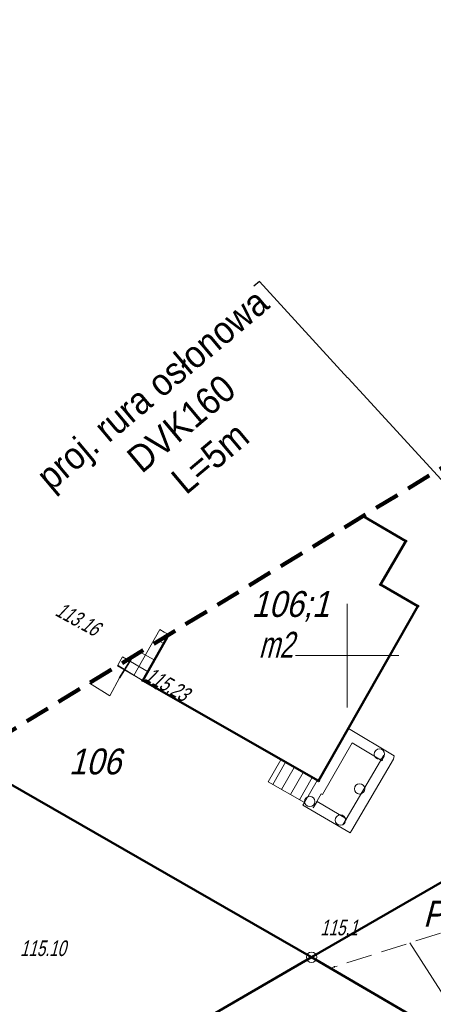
# Model space of a CAD drawing. Extents: x 7463256 to 7464485, y 5957341 to 5958260.
# Tile 176 of 256: x 7463884 to 7463904, y 5957783 to 5957831. Entities that reach past the tile are written whole.
import ezdxf
from ezdxf import colors
from ezdxf.entities.mleader import LeaderData, LeaderLine
from ezdxf.enums import TextEntityAlignment as Align
from ezdxf.math import Vec2, Vec3

# ---------------------------------------------------------------- set-up
doc = ezdxf.new("R2010")
doc.units = 0
doc.header["$MEASUREMENT"] = 0
for name, pattern in [('1.5_0.5', [2, 1.5, -0.5]), ('218-500', [1, 0.5, -0.5]), ('4', [1.8, 1.2, -0.6]), ('l219_500', [0]), ('mz1.25_0.5', [1.75, 1.25, -0.5])]:
    doc.linetypes.add(name, pattern=pattern)
doc.layers.get('0').update_dxf_attribs({"color": 2, "linetype": 'CONTINUOUS', "lineweight": 5})
for name, color, linetype in [('000 Inne (niezydentyfikowane)', 7, 'CONTINUOUS'), ('202-Punkt graniczny stabilizowany trwale', 7, 'CONTINUOUS'), ('210-Oznaczenie użytku', 7, 'CONTINUOUS'), ('211-Nr działki', 7, 'CONTINUOUS'), ('217-Granica konturu klasyfikcyjnego', 7, 'CONTINUOUS'), ('218-Granica użytku', 7, 'CONTINUOUS'), ('219-Linia granicy', 7, 'CONTINUOUS'), ('311-podpora związana z budynkiem (punkt)', 7, 'CONTINUOUS'), ('312-Budynek (powierzchnia)', 7, 'CONTINUOUS'), ('312-Numer ewidencyjny budynku', 7, 'CONTINUOUS'), ('312-Numer ewidencyjny budynku-Atr124', 7, 'CONTINUOUS'), ('352-schody (powierzchnia)', 7, 'CONTINUOUS'), ('Obszar opracowania', 7, 'CONTINUOUS'), ('ogrodzenie trwałe (linia)', 7, 'CONTINUOUS'), ('przewód elektroenergetyczny (linia)', 7, 'CONTINUOUS'), ('przewód gazowy (linia)', 7, 'CONTINUOUS'), ('przewód wodociągowy (linia)', 7, 'CONTINUOUS'), ('Punkt budynku', 7, 'CONTINUOUS'), ('punkt o określonej wysokości (sieć gazowa)', 7, 'CONTINUOUS'), ('punkt o określonej wysokości (sieć gazowa)-Atr2', 7, 'CONTINUOUS'), ('punkt o określonej wysokości (sieć wodociągowa)', 7, 'CONTINUOUS'), ('punkt o określonej wysokości (sieć wodociągowa)-Atr2', 7, 'CONTINUOUS'), ('punkt wysokościowy naturalny', 7, 'CONTINUOUS'), ('punkt wysokościowy naturalny-Atr2', 7, 'CONTINUOUS'), ('punkt wysokościowy sztuczny-Atr2', 7, 'CONTINUOUS'), ('rura ochronna - przewód elektroenergetyczny (linia)', 7, 'CONTINUOUS'), ('skarpa nieumocniona (powierzchnia)', 7, 'CONTINUOUS'), ('taras (powierzchnia)', 7, 'CONTINUOUS'), ('Wstawianie ramki sekcyjnej z opisem', 7, 'CONTINUOUS')]:
    doc.layers.add(name, color=color, linetype=linetype)
doc.layers.add('OBMBS-21-18876-opis proj', color=1, linetype='CONTINUOUS', lineweight=18)
doc.styles.get("Standard").update_dxf_attribs({"font": 'txt', "width": 0.75})
doc.linetypes.add('902-500', pattern='A,3.75,0,[1,ksztalty.shx,S=0.5,R=0,X=0,Y=0],3.75', length=7.5)

# ---------------------------------------------------------------- blocks, each defined once
blk = doc.blocks.new('PW01')
at = {"linetype": 'Continuous', "lineweight": 13}
h = blk.add_hatch(color=0, dxfattribs=at)
edge = h.paths.add_edge_path()
edge.add_arc((0, 0), 0.045, 0, 360)
blk = doc.blocks.new('202')
at = {"color": 0, "linetype": 'Continuous', "lineweight": 0}
blk.add_circle((0, 0), 0.25, dxfattribs=at)
blk = doc.blocks.new('PUNKTBUD')
at = {"color": 0}
blk.add_circle((0, 0), 0.045, dxfattribs=at)
blk = doc.blocks.new('311')
at = {"color": 0, "linetype": 'Continuous', "lineweight": 0}
blk.add_circle((0, 0), 0.25, dxfattribs=at)

msp = doc.modelspace()

# ---------------------------------------------------------------- linework, layer by layer
at = {"layer": '000 Inne (niezydentyfikowane)', "color": 7, "linetype": 'Continuous', "lineweight": 13}
msp.add_line((7463906.53, 5957780.64), (7463903.03, 5957786.12), dxfattribs=at)
at = {"layer": '217-Granica konturu klasyfikcyjnego', "color": 3, "linetype": '1.5_0.5', "lineweight": 18, "flags": 128}
for points in [[(7463916.51, 5957795.93), (7463898.28, 5957785.42)], [(7463898.28, 5957785.42), (7463872.63, 5957770.53)]]:
    msp.add_lwpolyline(points, dxfattribs=at)
at = {"layer": '218-Granica użytku', "color": 3, "linetype": '218-500', "lineweight": 18, "flags": 128}
for points in [[(7463898.28, 5957785.42), (7463916.51, 5957795.93)], [(7463872.63, 5957770.53), (7463898.28, 5957785.42)]]:
    msp.add_lwpolyline(points, dxfattribs=at)
at = {"layer": '219-Linia granicy', "color": 3, "linetype": 'l219_500', "lineweight": 50, "flags": 128}
for points in [[(7463916.51, 5957795.93), (7463898.28, 5957785.42)], [(7463898.28, 5957785.42), (7463881.544, 5957795.022)], [(7463898.28, 5957785.42), (7463872.63, 5957770.53)], [(7463906.5, 5957780.62), (7463898.28, 5957785.42)]]:
    msp.add_lwpolyline(points, dxfattribs=at)
at = {"layer": '312-Budynek (powierzchnia)', "color": 7, "linetype": 'Continuous', "lineweight": 50, "flags": 128}
for points in [[(7463900.767, 5957806.747), (7463902.84, 5957805.54)], [(7463902.84, 5957805.54), (7463901.61, 5957803.43)], [(7463901.61, 5957803.43), (7463903.41, 5957802.39)], [(7463903.41, 5957802.39), (7463898.61, 5957793.94)], [(7463890.12, 5957798.79), (7463891.372, 5957801.017)], [(7463898.61, 5957793.94), (7463890.12, 5957798.79)]]:
    msp.add_lwpolyline(points, dxfattribs=at)
at = {"layer": '352-schody (powierzchnia)', "color": 7, "linetype": 'Continuous', "lineweight": 18, "flags": 128}
msp.add_lwpolyline([(7463898.55, 5957793.97), (7463897.93, 5957792.9), (7463896.18, 5957793.9), (7463896.79, 5957794.97)], close=True, dxfattribs=at)
msp.add_lwpolyline([(7463898.55, 5957793.97), (7463897.93, 5957792.9), (7463896.18, 5957793.9), (7463896.79, 5957794.97)], close=True, dxfattribs=at)
for points in [[(7463897.009, 5957794.845), (7463896.397, 5957793.776)], [(7463897.444, 5957794.598), (7463896.831, 5957793.528)], [(7463897.879, 5957794.351), (7463897.265, 5957793.28)], [(7463898.313, 5957794.104), (7463897.699, 5957793.032)]]:
    msp.add_lwpolyline(points, dxfattribs=at)
at = {"layer": 'Obszar opracowania', "color": 132, "linetype": '4', "lineweight": 200, "flags": 128}
msp.add_lwpolyline([(7463648.63, 5957598.42), (7463381.17, 5957559), (7463352.31, 5957567.45), (7463255.88, 5957568.85), (7463280.41, 5957340.9), (7463468.95, 5957378.08), (7463536.66, 5957509.53), (7463626.95, 5957460.4), (7463653.5, 5957411.27), (7463734.5, 5957471.02), (7463879.22, 5957698.07), (7464314.97, 5957939.96), (7464470.72, 5957945.23), (7464483.34, 5958244.06), (7464262.86, 5958260.06), (7464240.11, 5958013.73), (7463789.91, 5957739.13), (7463712.41, 5957593.35)], close=True, dxfattribs=at)
at = {"layer": 'ogrodzenie trwałe (linia)', "color": 7, "linetype": '902-500', "lineweight": 35, "flags": 128}
msp.add_lwpolyline([(7463906.5, 5957780.62), (7463898.28, 5957785.42), (7463881.544, 5957795.022)], dxfattribs=at)
at = {"layer": 'przewód elektroenergetyczny (linia)', "color": 1, "linetype": 'Continuous', "lineweight": 18, "flags": 128}
for points in [[(7463890.884, 5957800.719), (7463891.13, 5957800.59)], [(7463887.534, 5957798.676), (7463888.52, 5957798.06), (7463888.98, 5957798.92), (7463889.625, 5957799.952)]]:
    msp.add_lwpolyline(points, dxfattribs=at)
at = {"layer": 'przewód gazowy (linia)', "color": 40, "linetype": 'Continuous', "lineweight": 18, "flags": 128}
msp.add_lwpolyline([(7463888.916, 5957799.519), (7463890.73, 5957798.41)], dxfattribs=at)
at = {"layer": 'przewód wodociągowy (linia)', "color": 5, "linetype": 'Continuous', "lineweight": 18, "flags": 128}
msp.add_lwpolyline([(7463890.67, 5957799.79), (7463889.98, 5957800.168)], dxfattribs=at)
at = {"layer": 'rura ochronna - przewód elektroenergetyczny (linia)', "color": 1, "linetype": 'Continuous', "lineweight": 35, "flags": 128}
msp.add_lwpolyline([(7463889.625, 5957799.952), (7463888.98, 5957798.92)], dxfattribs=at)
at = {"layer": 'skarpa nieumocniona (powierzchnia)', "color": 7, "linetype": 'mz1.25_0.5', "lineweight": 18, "flags": 128}
msp.add_lwpolyline([(7463919.44, 5957797.15), (7463919.87, 5957796.93), (7463920.29, 5957796.7), (7463920.72, 5957796.48), (7463921.14, 5957796.25), (7463921.56, 5957796.03), (7463921.99, 5957795.81), (7463925.81, 5957793.01), (7463924.48, 5957791.84), (7463923.97, 5957792.7), (7463919.75, 5957790.35), (7463920.31, 5957789.43), (7463912.6, 5957784.51), (7463906.5, 5957780.62), (7463899.18, 5957784.89), (7463905.64, 5957786.95), (7463914.62, 5957792.94), (7463918.61, 5957797.6)], close=True, dxfattribs=at)
at = {"layer": 'taras (powierzchnia)', "color": 0, "lineweight": 18}
for p, q in [((7463890.936, 5957801.262), (7463889.684, 5957799.035)), ((7463891.372, 5957801.017), (7463890.12, 5957798.79)), ((7463890.936, 5957801.262), (7463891.154, 5957801.139)), ((7463891.372, 5957801.017), (7463891.154, 5957801.139)), ((7463889.136, 5957799.934), (7463889.011, 5957799.718)), ((7463890.37, 5957799.223), (7463889.136, 5957799.934)), ((7463888.886, 5957799.501), (7463889.011, 5957799.718)), ((7463890.12, 5957798.79), (7463888.886, 5957799.501)), ((7463889.684, 5957799.035), (7463889.902, 5957798.912)), ((7463890.12, 5957798.79), (7463889.902, 5957798.912)), ((7463890.12, 5957798.79), (7463890.245, 5957799.007)), ((7463890.37, 5957799.223), (7463890.245, 5957799.007)), ((7463898.61, 5957793.94), (7463900.06, 5957796.48)), ((7463900.06, 5957796.48), (7463902.28, 5957795.15)), ((7463898.809, 5957793.282), (7463900.241, 5957795.788)), ((7463900.241, 5957795.788), (7463901.7, 5957794.914)), ((7463901.774, 5957795.195), (7463899.792, 5957791.828)), ((7463901.7, 5957794.914), (7463901.774, 5957795.195)), ((7463902.28, 5957795.15), (7463902.24, 5957795)), ((7463902.24, 5957795), (7463900.22, 5957791.57)), ((7463897.93, 5957792.9), (7463898.55, 5957793.97)), ((7463898.55, 5957793.97), (7463898.61, 5957793.94)), ((7463898.359, 5957792.644), (7463898.747, 5957793.313)), ((7463898.747, 5957793.313), (7463898.809, 5957793.282)), ((7463897.85, 5957792.77), (7463897.93, 5957792.9)), ((7463900.14, 5957791.44), (7463897.85, 5957792.77)), ((7463898.544, 5957792.945), (7463898.359, 5957792.644)), ((7463899.97, 5957792.117), (7463898.544, 5957792.945)), ((7463899.792, 5957791.828), (7463899.97, 5957792.117)), ((7463900.22, 5957791.57), (7463900.14, 5957791.44))]:
    msp.add_line(p, q, dxfattribs=at)
at = {"layer": 'Wstawianie ramki sekcyjnej z opisem', "color": 7, "linetype": 'Continuous', "lineweight": 13, "flags": 128}
for points in [[(7463900, 5957797.5), (7463900, 5957802.5)], [(7463900, 5957797.5), (7463900, 5957802.5)], [(7463897.5, 5957800), (7463902.5, 5957800)], [(7463897.5, 5957800), (7463902.5, 5957800)]]:
    msp.add_lwpolyline(points, dxfattribs=at)

# ---------------------------------------------------------------- block references
at = {"layer": '202-Punkt graniczny stabilizowany trwale', "color": 3, "linetype": 'Continuous', "lineweight": 18}
msp.add_blockref('202', (7463898.28, 5957785.42), dxfattribs=at)
at = {"layer": '311-podpora związana z budynkiem (punkt)', "color": 7, "linetype": 'Continuous', "lineweight": 18}
for p in [(7463901.56, 5957795.24), (7463900.6, 5957793.56), (7463898.19, 5957792.95), (7463899.67, 5957792.05)]:
    msp.add_blockref('311', p, dxfattribs=at)
at = {"layer": 'Punkt budynku', "color": 5, "linetype": 'Continuous', "lineweight": 18}
for p in [(7463902.84, 5957805.54), (7463901.61, 5957803.43), (7463903.41, 5957802.39), (7463890.12, 5957798.79), (7463898.61, 5957793.94)]:
    msp.add_blockref('PUNKTBUD', p, dxfattribs=at)
at = {"layer": 'punkt o określonej wysokości (sieć gazowa)', "color": 40, "linetype": 'Continuous', "lineweight": 13}
msp.add_blockref('PW01', (7463890.73, 5957798.41), dxfattribs=at)
at = {"layer": 'punkt o określonej wysokości (sieć wodociągowa)', "color": 5, "linetype": 'Continuous', "lineweight": 13}
msp.add_blockref('PW01', (7463890.67, 5957799.79), dxfattribs=at)
at = {"layer": 'punkt wysokościowy naturalny', "color": 7, "linetype": 'Continuous', "lineweight": 13}
msp.add_blockref('PW01', (7463899.38, 5957784.96), dxfattribs=at)

# ---------------------------------------------------------------- texts
at = {"layer": '210-Oznaczenie użytku', "color": 3, "linetype": 'Continuous', "lineweight": 18, "oblique": 15, "width": 0.9}
msp.add_text('PsIV', height=1.25, dxfattribs=at).set_placement((7463903.67, 5957786.9))
at = {"layer": '211-Nr działki', "color": 3, "linetype": 'Continuous', "lineweight": 18, "oblique": 15, "width": 0.9}
msp.add_text('106', height=1.25, dxfattribs=at).set_placement((7463886.54, 5957794.26))
at = {"layer": '312-Numer ewidencyjny budynku', "color": 7, "linetype": 'Continuous', "lineweight": 18, "oblique": 15, "width": 0.9}
msp.add_text('106;1', height=1.25, dxfattribs=at).set_placement((7463895.37, 5957803.12), align=Align.TOP_LEFT)
at = {"layer": '312-Numer ewidencyjny budynku-Atr124', "color": 7, "oblique": 15, "width": 0.72}
msp.add_text('m2', height=1.25, dxfattribs=at).set_placement((7463895.72, 5957799.9))
at = {"layer": 'punkt o określonej wysokości (sieć gazowa)-Atr2', "color": 40, "oblique": 15, "width": 0.72}
msp.add_text('115.23', height=0.75, rotation=330.21, dxfattribs=at).set_placement((7463890.15, 5957798.84))
at = {"layer": 'punkt o określonej wysokości (sieć wodociągowa)-Atr2', "color": 5, "oblique": 15, "width": 0.72}
msp.add_text('113.16', height=0.75, rotation=331.3, dxfattribs=at).set_placement((7463885.83, 5957801.97))
at = {"layer": 'punkt wysokościowy naturalny-Atr2', "color": 7, "oblique": 15, "width": 0.72}
msp.add_text('115.1', height=0.75, dxfattribs=at).set_placement((7463898.7, 5957786.48))
at = {"layer": 'punkt wysokościowy sztuczny-Atr2', "color": 7, "oblique": 15, "width": 0.72}
msp.add_text('115.10', height=0.75, dxfattribs=at).set_placement((7463884.18, 5957785.48))

# ---------------------------------------------------------------- next in the draw order: leaders
at = {"layer": 'OBMBS-21-18876-opis proj', "lineweight": 20}
ml = msp.add_multileader_mtext('Standard', dxfattribs=at)
ml.set_content('\\pxqc;{\\W0.9;\\fArial|b0|i0|c238|p34;proj. rura osłonowa \\PDVK160\\PL=4m}', color=256)
ml.set_leader_properties()
ml.build(insert=Vec2(0, 0))
ml.multileader.update_dxf_attribs({"has_text_frame": 1, "text_right_attachment_type": 0, "dogleg_length": 0.36, "arrow_head_size": 1.3})
ctx = ml.context
ctx.base_point, ctx.char_height, ctx.arrow_head_size, ctx.landing_gap_size, ctx.plane_origin, ctx.plane_x_axis, ctx.plane_y_axis = Vec3(7463853.917, 5957788.808, -10.8), 1.3, 1.3, 0.09, Vec3(7463881.793, 5957888.929, -10.8), Vec3(0.765565, 0.643359), Vec3(-0.643359, 0.765565)
ctx.right_attachment, ctx.text_align_type = 0, 2
notes = []
notes.append((ctx, [(0, (1, 1, 0), (7463864.335, 5957798.582, -10.8), (-0.765565, -0.643359), 0.36, [(0, [(7463897.124, 5957759.647, -10.8)], 0, [])])]))
ctx.mtext.insert, ctx.mtext.text_direction, ctx.mtext.rotation, ctx.mtext.width, ctx.mtext.defined_height, ctx.mtext.alignment, ctx.mtext.flow_direction = Vec3(7463858.737, 5957793.878, -10.8), Vec3(0.765565, 0.643359), 0.698877, 14.77025, 27.692, 2, 5
ctx.mtext.has_bg_fill, ctx.mtext.bg_color, ctx.mtext.bg_scale_factor, ctx.mtext.bg_transparency, ctx.mtext.use_window_bg_color = 1, -1023410167, 1.5, 0, 1
for ctx, leaders in notes:
    for number, flags, end, landing, length, lines in leaders:
        leader = LeaderData()
        leader.index, (leader.has_last_leader_line, leader.has_dogleg_vector, leader.attachment_direction) = number, flags
        leader.last_leader_point, leader.dogleg_vector, leader.dogleg_length = Vec3(end), Vec3(landing), length
        for number, points, colour, breaks in lines:
            line = LeaderLine()
            line.index, line.vertices, line.color, line.breaks = number, Vec3.list(points), colors.encode_raw_color(colour), breaks
            leader.lines.append(line)
        ctx.leaders.append(leader)

# ---------------------------------------------------------------- next in the draw order: leaders
ml = msp.add_multileader_mtext('Standard', dxfattribs=at)
ml.set_content('\\pxqc;{\\W0.9;\\fArial|b0|i0|c238|p34;proj. rura osłonowa \\PDVK160\\PL=5m}', color=256)
ml.set_leader_properties()
ml.build(insert=Vec2(0, 0))
ml.multileader.update_dxf_attribs({"has_text_frame": 1, "text_right_attachment_type": 0, "dogleg_length": 0.36, "arrow_head_size": 1.3})
ctx = ml.context
ctx.base_point, ctx.char_height, ctx.arrow_head_size, ctx.landing_gap_size, ctx.plane_origin, ctx.plane_x_axis, ctx.plane_y_axis = Vec3(7463885.265, 5957808.4, -10.8), 1.3, 1.3, 0.09, Vec3(7463900.652, 5957880.237, -10.8), Vec3(0.765565, 0.643359), Vec3(-0.643359, 0.765565)
ctx.right_attachment, ctx.text_align_type = 0, 2
notes = []
notes.append((ctx, [(0, (1, 1, 0), (7463895.759, 5957818.082, -10.8), (-0.765565, -0.643359), 0.36, [(0, [(7463931.329, 5957779.296, -10.8)], 0, [])])]))
ctx.mtext.insert, ctx.mtext.text_direction, ctx.mtext.rotation, ctx.mtext.width, ctx.mtext.defined_height, ctx.mtext.alignment, ctx.mtext.flow_direction = Vec3(7463890.162, 5957813.378, -10.8), Vec3(0.765565, 0.643359), 0.698877, 16.69025, 27.692, 2, 5
ctx.mtext.has_bg_fill, ctx.mtext.bg_color, ctx.mtext.bg_scale_factor, ctx.mtext.bg_transparency, ctx.mtext.use_window_bg_color = 1, -1023410167, 1.5, 0, 1
for ctx, leaders in notes:
    for number, flags, end, landing, length, lines in leaders:
        leader = LeaderData()
        leader.index, (leader.has_last_leader_line, leader.has_dogleg_vector, leader.attachment_direction) = number, flags
        leader.last_leader_point, leader.dogleg_vector, leader.dogleg_length = Vec3(end), Vec3(landing), length
        for number, points, colour, breaks in lines:
            line = LeaderLine()
            line.index, line.vertices, line.color, line.breaks = number, Vec3.list(points), colors.encode_raw_color(colour), breaks
            leader.lines.append(line)
        ctx.leaders.append(leader)

doc.saveas('drawing.dxf')
